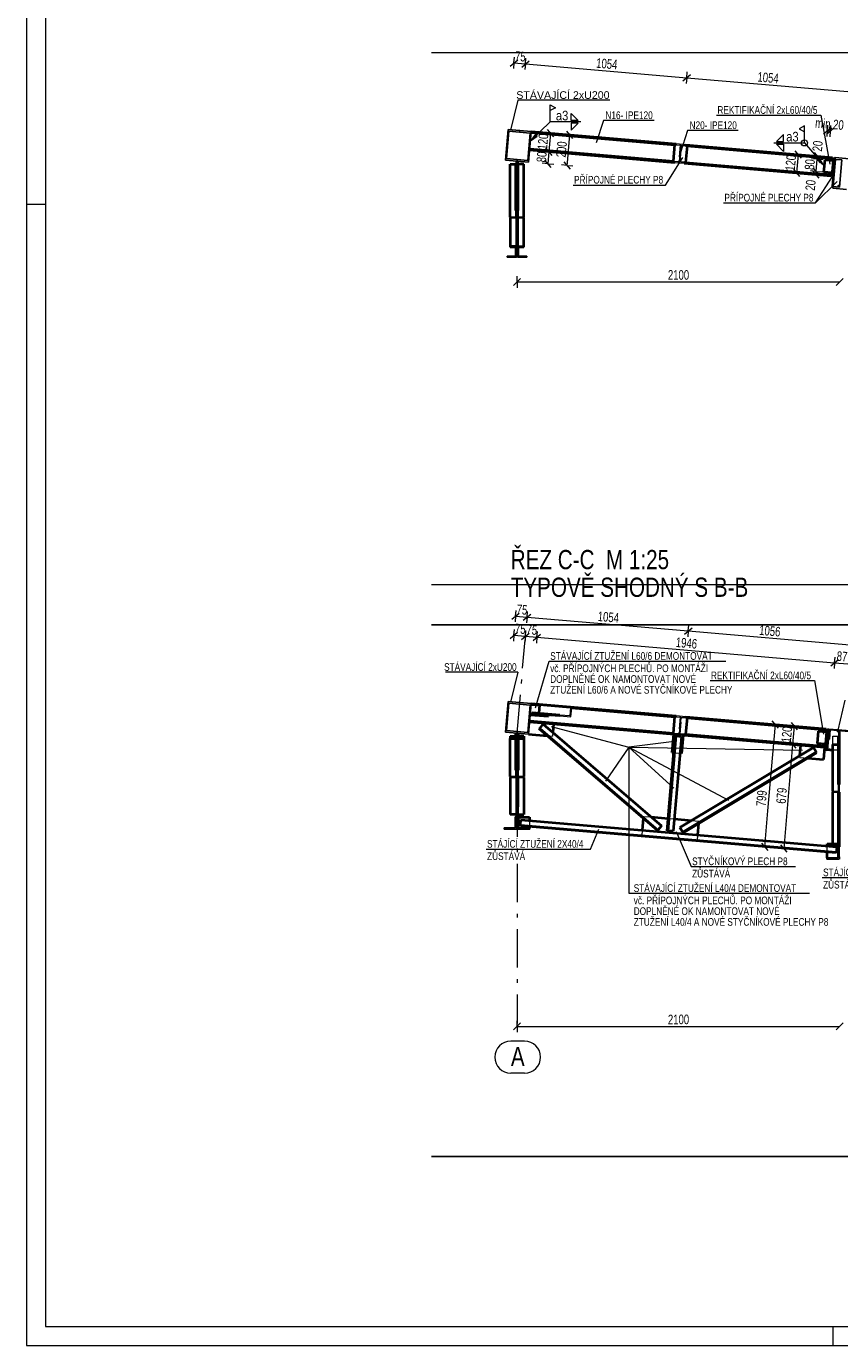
# Model space of a CAD drawing. Header units: metres. Extents: x 217 to 322, y -6 to 53.
# Tile 1 of 39: x 217 to 239, y -6 to 28. Entities that reach past the tile are written whole.
import ezdxf

# ---------------------------------------------------------------- set-up
doc = ezdxf.new("R2010")
doc.units = ezdxf.units.M
doc.linetypes.add('__RA_15', pattern=[1.7, 1, -0.3, 0.1, -0.3])
doc.linetypes.add('__RA_2', pattern=[0.4, 0.3, -0.1])
for name, color, linetype, lineweight in [('KOTY', 171, 'Continuous', 18), ('OSY', 204, '__RA_15', 13), ('POPIS', 7, 'Continuous', 13), ('SRAFY', 254, 'Continuous', 18), ('Standard', 7, 'Continuous', 40), ('VYZTUZ', 11, 'Continuous', 50)]:
    doc.layers.add(name, color=color, linetype=linetype, lineweight=lineweight)
doc.styles.add('ARIAL', font='ARIAL.TTF')

msp = doc.modelspace()

# ---------------------------------------------------------------- linework, layer by layer
at = {"layer": 'KOTY', "color": 171, "linetype": 'Continuous', "lineweight": 18}
for p, q in [((230.632, 25.612), (230.5, 25.445)), ((230.5, 25.445), (230.663, 25.6)), ((230.5, 25.445), (230.673, 25.568)), ((230.5, 25.445), (230.5, 25.445)), ((230.5, 25.445), (230.5, 25.445)), ((230.5, 25.445), (230.5, 25.445)), ((230.673, 25.568), (230.632, 25.612)), ((238.037, 24.969), (237.992, 24.93)), ((237.992, 24.93), (238.151, 24.79)), ((238.151, 24.79), (238.005, 24.96)), ((238.151, 24.79), (238.037, 24.969)), ((238.151, 24.79), (238.151, 24.79)), ((238.151, 24.79), (238.151, 24.79)), ((238.151, 24.79), (238.151, 24.79))]:
    msp.add_line(p, q, dxfattribs=at)
for points in [[(231.016, 25.936), (231.016, 26.376), (231.158, 26.302), (231.016, 26.229)], [(231.561, 25.972), (231.561, 26.156), (231.745, 25.972), (231.561, 25.972)], [(231.816, 25.936), (231.016, 25.936), (230.5, 25.445)], [(231.561, 25.9), (231.561, 25.716), (231.745, 25.9), (231.561, 25.9)], [(237.638, 25.389), (237.638, 25.829), (237.496, 25.755), (237.638, 25.681)], [(237.092, 25.425), (237.093, 25.609), (236.908, 25.425), (237.092, 25.425)], [(236.838, 25.389), (237.638, 25.389), (238.151, 24.79)], [(237.092, 25.353), (237.093, 25.169), (236.908, 25.353), (237.092, 25.353)]]:
    msp.add_lwpolyline(points, dxfattribs=at)
msp.add_circle((237.638, 25.389), 0.08, dxfattribs=at)
at = {"layer": 'OSY', "color": 204, "linetype": '__RA_15', "lineweight": 13}
for q in [(230.362, 12.456), (230.153, 2.465)]:
    msp.add_line((230.153, 10.025), q, dxfattribs=at)
at = {"layer": 'OSY', "color": 204, "linetype": 'Continuous', "lineweight": 13}
for p, q in [((230.35, 2.009), (229.992, 2.009)), ((230.35, 1.176), (229.992, 1.176))]:
    msp.add_line(p, q, dxfattribs=at)
for centre, start, end in [((229.992, 1.593), 90, 270), ((230.35, 1.593), 270, 90)]:
    msp.add_arc(centre, 0.417, start, end, dxfattribs=at)
at = {"layer": 'SRAFY', "color": 136, "linetype": 'Continuous', "lineweight": 18}
for p, q in [((217.875, 23.783), (217.375, 23.783)), ((238.375, -5.417), (238.375, -5.917))]:
    msp.add_line(p, q, dxfattribs=at)
for points in [[(217.375, -5.917), (322.375, -5.917), (322.375, 53.483), (217.375, 53.483), (217.375, -5.917)], [(217.875, -5.417), (321.875, -5.417), (321.875, 52.983), (217.875, 52.983), (217.875, -5.417)]]:
    msp.add_lwpolyline(points, dxfattribs=at)
at = {"layer": 'Standard', "color": 204, "linetype": 'Continuous', "lineweight": 13}
for p, q in [((230.171, 26.498), (229.985, 25.72)), ((232.571, 26.498), (230.171, 26.498)), ((235.347, 26.109), (238.067, 26.109)), ((238.067, 26.109), (238.298, 24.839)), ((232.401, 25.972), (232.214, 25.394)), ((233.721, 25.972), (232.401, 25.972)), ((234.592, 25.713), (234.405, 25.135)), ((235.912, 25.713), (234.592, 25.713)), ((234.015, 24.293), (234.468, 25.007)), ((237.929, 23.828), (238.383, 24.542)), ((238.488, 24.387), (237.929, 23.828)), ((231.615, 24.293), (234.015, 24.293)), ((235.529, 23.828), (237.929, 23.828)), ((230.63, 10.683), (230.993, 11.898)), ((230.993, 11.898), (235.593, 11.898)), ((230.171, 11.61), (228.291, 11.61)), ((230.171, 11.61), (229.985, 10.832)), ((235.179, 11.392), (237.899, 11.392)), ((237.899, 11.392), (238.13, 10.001)), ((238.688, 10.88), (238.502, 10.102)), ((231.039, 10.202), (233.062, 9.661)), ((233.062, 9.661), (232.46, 8.772)), ((234.24, 9.808), (233.062, 9.661)), ((233.062, 9.661), (234.237, 8.589)), ((233.062, 9.661), (237.588, 9.582)), ((233.062, 9.661), (235.662, 8.279)), ((233.062, 9.661), (233.062, 5.856)), ((232.069, 7.007), (232.281, 7.527)), ((234.299, 7.466), (234.688, 6.553)), ((229.349, 7.007), (232.069, 7.007)), ((234.688, 6.553), (237.408, 6.553)), ((238.099, 6.264), (240.819, 6.264)), ((233.062, 5.856), (237.767, 5.856))]:
    msp.add_line(p, q, dxfattribs=at)
at = {"layer": 'Standard', "color": 2, "linetype": 'Continuous', "lineweight": 25}
for p, q in [((229.923, 25.736), (229.855, 24.939)), ((229.882, 24.98), (229.943, 25.69)), ((230.222, 25.71), (229.923, 25.736)), ((229.943, 25.69), (230.218, 25.666)), ((230.218, 25.666), (230.222, 25.71)), ((230.222, 25.71), (230.218, 25.666)), ((230.218, 25.666), (230.493, 25.643)), ((230.521, 25.684), (230.222, 25.71)), ((230.493, 25.643), (230.432, 24.933)), ((230.452, 24.887), (230.521, 25.684)), ((229.855, 24.939), (230.153, 24.913)), ((230.157, 24.957), (229.882, 24.98)), ((230.153, 24.913), (230.157, 24.957)), ((230.157, 24.957), (230.153, 24.913)), ((230.153, 24.913), (230.452, 24.887)), ((230.432, 24.933), (230.157, 24.957)), ((238.442, 25.005), (238.438, 24.96)), ((238.438, 24.96), (238.607, 24.945)), ((238.801, 24.975), (238.442, 25.005)), ((238.607, 24.945), (238.546, 24.24)), ((238.378, 24.254), (238.374, 24.208)), ((238.374, 24.208), (238.733, 24.178)), ((238.546, 24.24), (238.378, 24.254)), ((230.121, 23.458), (229.977, 23.458)), ((229.977, 23.458), (229.977, 23.44)), ((229.977, 23.44), (230.137, 23.44)), ((230.137, 23.628), (230.121, 23.628)), ((230.121, 23.628), (230.121, 23.458)), ((230.137, 23.44), (230.137, 23.628)), ((230.169, 23.628), (230.169, 23.44)), ((230.185, 23.628), (230.169, 23.628)), ((230.169, 23.44), (230.329, 23.44)), ((230.185, 23.458), (230.185, 23.628)), ((230.329, 23.458), (230.185, 23.458)), ((230.329, 23.44), (230.329, 23.458)), ((230.113, 22.437), (229.897, 22.437)), ((229.897, 22.437), (229.897, 22.413)), ((229.897, 22.413), (230.137, 22.413)), ((230.137, 22.653), (230.113, 22.653)), ((230.113, 22.653), (230.113, 22.437)), ((230.137, 22.413), (230.137, 22.653)), ((230.193, 22.653), (230.169, 22.653)), ((230.169, 22.653), (230.169, 22.413)), ((230.169, 22.413), (230.409, 22.413)), ((230.193, 22.437), (230.193, 22.653)), ((230.409, 22.437), (230.193, 22.437)), ((230.409, 22.413), (230.409, 22.437)), ((229.923, 10.848), (229.855, 10.051)), ((229.882, 10.092), (229.943, 10.802)), ((230.222, 10.822), (229.923, 10.848)), ((229.943, 10.802), (230.218, 10.778)), ((230.218, 10.778), (230.493, 10.755)), ((230.521, 10.797), (230.222, 10.822)), ((230.493, 10.755), (230.432, 10.045)), ((230.452, 9.999), (230.521, 10.797)), ((229.855, 10.051), (230.153, 10.025)), ((230.157, 10.069), (229.882, 10.092)), ((230.153, 10.025), (230.452, 9.999)), ((230.432, 10.045), (230.157, 10.069)), ((238.274, 10.132), (238.252, 9.873)), ((238.832, 10.084), (238.274, 10.132)), ((238.288, 9.87), (238.309, 10.109)), ((238.309, 10.109), (238.795, 10.067)), ((238.252, 9.873), (238.288, 9.87)), ((230.121, 9.063), (230.121, 8.894)), ((230.137, 9.063), (230.121, 9.063)), ((230.137, 8.875), (230.137, 9.063)), ((230.169, 9.063), (230.169, 8.875)), ((230.185, 9.063), (230.169, 9.063)), ((230.185, 8.894), (230.185, 9.063)), ((229.977, 8.894), (229.977, 8.875)), ((230.121, 8.894), (229.977, 8.894)), ((229.977, 8.875), (230.137, 8.875)), ((230.169, 8.875), (230.329, 8.875)), ((230.329, 8.894), (230.185, 8.894)), ((230.329, 8.875), (230.329, 8.894)), ((238.521, 8.691), (238.521, 8.507)), ((238.537, 8.691), (238.521, 8.691)), ((238.537, 8.486), (238.537, 8.691)), ((238.377, 8.507), (238.377, 8.486)), ((238.521, 8.507), (238.377, 8.507)), ((238.377, 8.486), (238.537, 8.486)), ((230.105, 7.557), (229.817, 7.557)), ((229.817, 7.557), (229.817, 7.525)), ((230.105, 7.845), (230.105, 7.557)), ((230.137, 7.845), (230.105, 7.845)), ((230.137, 7.525), (230.137, 7.845)), ((230.169, 7.845), (230.169, 7.525)), ((230.201, 7.845), (230.169, 7.845)), ((230.201, 7.557), (230.201, 7.845)), ((230.489, 7.557), (230.201, 7.557)), ((230.489, 7.525), (230.489, 7.557)), ((229.817, 7.525), (230.137, 7.525)), ((230.169, 7.525), (230.489, 7.525)), ((238.505, 7.068), (238.505, 6.78)), ((238.537, 7.068), (238.505, 7.068)), ((238.537, 6.748), (238.537, 7.068)), ((238.505, 6.78), (238.217, 6.78)), ((238.217, 6.78), (238.217, 6.748)), ((238.217, 6.748), (238.537, 6.748))]:
    msp.add_line(p, q, dxfattribs=at)
at = {"layer": 'Standard', "color": 1, "linetype": 'Continuous', "lineweight": 40}
for p, q in [((230.519, 25.659), (234.26, 25.339)), ((230.521, 25.684), (234.294, 25.361)), ((230.48, 25.206), (234.253, 24.883)), ((230.482, 25.231), (234.224, 24.911)), ((234.223, 24.905), (234.261, 25.344)), ((234.261, 25.344), (234.293, 25.341)), ((234.579, 25.316), (234.542, 24.878)), ((234.548, 25.319), (234.579, 25.316)), ((234.549, 25.339), (238.371, 25.012)), ((234.579, 25.311), (238.369, 24.986)), ((229.977, 23.458), (229.977, 24.833)), ((229.977, 24.833), (230.121, 24.833)), ((230.121, 23.628), (230.121, 24.833)), ((230.121, 24.833), (230.137, 24.833)), ((230.137, 24.909), (230.137, 24.629)), ((230.169, 24.909), (230.137, 24.909)), ((230.169, 24.629), (230.169, 24.909)), ((230.185, 24.833), (230.169, 24.833)), ((230.185, 23.628), (230.185, 24.833)), ((230.329, 24.833), (230.185, 24.833)), ((230.329, 23.458), (230.329, 24.833)), ((234.255, 24.903), (234.223, 24.905)), ((234.508, 24.861), (238.33, 24.533)), ((234.542, 24.878), (234.51, 24.881)), ((234.542, 24.883), (238.332, 24.558)), ((238.165, 24.949), (238.137, 24.63)), ((238.165, 24.949), (238.384, 24.93)), ((238.384, 24.93), (238.356, 24.611)), ((238.409, 24.988), (238.364, 24.47)), ((238.369, 24.986), (238.364, 24.932)), ((238.371, 25.012), (238.369, 24.986)), ((238.384, 24.93), (238.404, 24.928)), ((238.396, 24.467), (238.438, 24.96)), ((238.441, 24.985), (238.409, 24.988)), ((230.137, 24.629), (230.137, 23.628)), ((230.137, 24.629), (230.169, 24.629)), ((230.169, 24.629), (230.169, 23.628)), ((238.356, 24.611), (238.137, 24.63)), ((238.332, 24.558), (238.33, 24.533)), ((238.337, 24.613), (238.332, 24.558)), ((238.376, 24.61), (238.356, 24.611)), ((238.364, 24.47), (238.396, 24.467)), ((238.378, 24.254), (238.396, 24.467)), ((238.55, 24.28), (238.506, 24.243)), ((229.977, 23.44), (229.977, 22.674)), ((230.137, 23.44), (230.137, 22.77)), ((230.169, 22.77), (230.169, 23.44)), ((230.329, 22.674), (230.329, 23.44)), ((230.137, 22.674), (229.977, 22.674)), ((230.169, 22.917), (230.137, 22.917)), ((230.137, 22.77), (230.137, 22.653)), ((230.169, 22.653), (230.169, 22.77)), ((230.329, 22.674), (230.169, 22.674)), ((230.137, 22.437), (230.169, 22.437)), ((230.519, 10.771), (230.74, 10.752)), ((230.521, 10.797), (234.294, 10.473)), ((230.741, 10.758), (230.722, 10.543)), ((231.548, 10.689), (230.741, 10.758)), ((231.576, 10.681), (234.26, 10.451)), ((230.48, 10.318), (234.253, 9.995)), ((230.482, 10.343), (234.224, 10.023)), ((230.496, 10.506), (230.974, 10.465)), ((230.778, 10.514), (230.498, 10.538)), ((230.546, 10.558), (230.544, 10.534)), ((231.266, 10.496), (230.546, 10.558)), ((231.264, 10.472), (230.778, 10.514)), ((230.974, 10.465), (230.977, 10.497)), ((234.223, 10.018), (234.261, 10.456)), ((234.261, 10.456), (234.293, 10.453)), ((234.579, 10.429), (234.542, 9.99)), ((234.548, 10.431), (234.579, 10.429)), ((234.549, 10.451), (238.203, 10.138)), ((234.579, 10.423), (238.201, 10.113)), ((230.121, 10.008), (230.137, 10.008)), ((230.121, 9.063), (230.121, 10.008)), ((230.137, 9.807), (230.137, 10.021)), ((230.169, 10.021), (230.137, 10.021)), ((230.169, 10.021), (230.169, 9.807)), ((230.169, 10.008), (230.185, 10.008)), ((230.185, 10.008), (230.185, 9.063)), ((230.452, 9.999), (230.937, 9.958)), ((230.731, 10.135), (230.742, 10.147)), ((233.806, 7.491), (230.731, 10.135)), ((230.742, 10.147), (230.835, 10.257)), ((230.742, 10.147), (233.816, 7.503)), ((230.835, 10.257), (233.91, 7.612)), ((231.101, 10.265), (231.082, 10.044)), ((234.196, 9.518), (234.237, 9.996)), ((234.255, 10.015), (234.223, 10.018)), ((234.476, 9.976), (234.435, 9.497)), ((234.508, 9.973), (238.162, 9.66)), ((234.542, 9.99), (234.51, 9.993)), ((234.542, 9.995), (238.164, 9.685)), ((237.997, 10.075), (237.969, 9.757)), ((237.997, 10.075), (238.216, 10.057)), ((238.216, 10.057), (238.188, 9.738)), ((238.241, 10.115), (238.196, 9.597)), ((238.201, 10.113), (238.196, 10.058)), ((238.203, 10.138), (238.201, 10.113)), ((238.216, 10.057), (238.236, 10.055)), ((238.273, 10.112), (238.241, 10.115)), ((238.537, 10.047), (238.498, 10.093)), ((238.537, 10.088), (238.537, 9.586)), ((238.537, 10.088), (238.553, 10.088)), ((229.977, 9.945), (229.977, 9.886)), ((229.977, 9.945), (230.121, 9.945)), ((229.977, 8.894), (229.977, 9.886)), ((229.977, 9.886), (230.121, 9.886)), ((230.137, 9.807), (230.137, 9.063)), ((230.169, 9.063), (230.169, 9.807)), ((230.329, 9.945), (230.185, 9.945)), ((230.185, 9.886), (230.329, 9.886)), ((230.329, 9.945), (230.329, 9.886)), ((230.329, 9.886), (230.329, 8.894)), ((234.062, 7.486), (234.273, 9.953)), ((234.289, 9.952), (234.078, 7.484)), ((234.433, 9.939), (234.221, 7.472)), ((234.273, 9.953), (234.289, 9.952)), ((234.289, 9.952), (234.433, 9.939)), ((237.872, 9.653), (234.392, 7.571)), ((237.517, 9.441), (237.54, 9.713)), ((237.946, 9.53), (237.872, 9.653)), ((238.188, 9.738), (237.969, 9.757)), ((238.162, 9.66), (238.134, 9.341)), ((238.164, 9.685), (238.162, 9.66)), ((238.169, 9.74), (238.164, 9.685)), ((238.208, 9.736), (238.188, 9.738)), ((238.228, 9.594), (238.252, 9.873)), ((238.377, 8.507), (238.377, 9.731)), ((238.377, 9.731), (238.521, 9.731)), ((238.521, 9.844), (238.521, 9.945)), ((238.521, 9.945), (238.537, 9.945)), ((238.521, 9.844), (238.537, 9.844)), ((238.521, 8.691), (238.521, 9.844)), ((230.169, 9.541), (230.137, 9.541)), ((234.196, 9.518), (234.236, 9.515)), ((234.395, 9.501), (234.435, 9.497)), ((237.946, 9.53), (234.466, 7.447)), ((234.475, 7.434), (237.955, 9.516)), ((237.721, 9.376), (238.134, 9.341)), ((237.955, 9.516), (237.946, 9.53)), ((238.196, 9.597), (238.228, 9.594)), ((238.298, 9.588), (238.228, 9.594)), ((238.298, 9.588), (238.377, 9.588)), ((238.537, 9.586), (238.537, 8.691)), ((238.537, 9.468), (238.569, 9.468)), ((229.977, 8.875), (229.977, 7.905)), ((230.137, 8.875), (230.137, 8.109)), ((230.169, 8.875), (230.169, 8.109)), ((230.329, 8.875), (230.329, 7.905)), ((238.377, 7.14), (238.377, 8.486)), ((238.521, 7.108), (238.521, 8.486)), ((238.537, 8.486), (238.537, 7.388)), ((230.137, 7.905), (229.977, 7.905)), ((230.137, 8.109), (230.137, 7.845)), ((230.137, 8.109), (230.169, 8.109)), ((230.169, 7.845), (230.169, 8.109)), ((230.169, 7.905), (230.329, 7.905)), ((230.201, 7.837), (230.481, 7.837)), ((230.241, 7.612), (230.243, 7.628)), ((238.466, 6.908), (230.241, 7.612)), ((230.243, 7.628), (230.255, 7.772)), ((230.243, 7.628), (238.467, 6.923)), ((230.255, 7.772), (238.479, 7.067)), ((230.481, 7.837), (230.481, 7.752)), ((230.481, 7.592), (230.481, 7.557)), ((233.421, 7.501), (233.447, 7.8)), ((233.642, 7.843), (234.089, 7.805)), ((233.91, 7.612), (233.816, 7.503)), ((234.249, 7.791), (234.696, 7.753)), ((234.392, 7.571), (234.466, 7.447)), ((234.881, 7.677), (234.856, 7.378)), ((230.137, 7.549), (230.169, 7.549)), ((233.816, 7.503), (233.806, 7.491)), ((234.078, 7.484), (234.062, 7.486)), ((234.221, 7.472), (234.078, 7.484)), ((234.466, 7.447), (234.475, 7.434)), ((238.537, 7.388), (238.537, 7.068)), ((238.537, 7.388), (238.569, 7.388)), ((238.225, 7.14), (238.505, 7.14)), ((238.225, 7.089), (238.225, 7.14)), ((238.225, 6.78), (238.225, 6.928)), ((238.467, 6.923), (238.466, 6.908)), ((238.479, 7.067), (238.467, 6.923)), ((238.505, 7.14), (238.505, 7.068)), ((238.521, 7.108), (238.505, 7.108)), ((238.537, 7.108), (238.521, 7.108)), ((238.537, 6.78), (238.569, 6.78))]:
    msp.add_line(p, q, dxfattribs=at)
at = {"layer": 'Standard', "color": 136, "linetype": '__RA_2', "lineweight": 18}
for p, q in [((234.26, 25.339), (234.292, 25.336)), ((234.293, 25.341), (234.548, 25.319)), ((234.404, 25.326), (234.367, 24.898)), ((234.399, 24.896), (234.436, 25.324)), ((234.432, 25.284), (234.4, 25.286)), ((234.411, 25.326), (234.428, 25.324)), ((234.428, 25.324), (234.411, 25.326)), ((234.547, 25.314), (234.579, 25.311)), ((234.224, 24.911), (234.255, 24.908)), ((234.51, 24.881), (234.255, 24.903)), ((234.37, 24.938), (234.402, 24.935)), ((234.374, 24.898), (234.392, 24.896)), ((234.374, 24.898), (234.392, 24.896)), ((234.51, 24.886), (234.542, 24.883)), ((238.364, 24.932), (238.337, 24.613)), ((230.121, 23.458), (230.121, 22.687)), ((230.185, 22.687), (230.185, 23.458)), ((230.121, 22.713), (229.977, 22.713)), ((229.977, 22.687), (230.121, 22.687)), ((230.121, 22.81), (230.137, 22.81)), ((230.137, 22.713), (230.121, 22.713)), ((230.169, 22.81), (230.185, 22.81)), ((230.169, 22.713), (230.185, 22.713)), ((230.185, 22.713), (230.329, 22.713)), ((230.185, 22.687), (230.329, 22.687)), ((230.74, 10.517), (230.76, 10.756)), ((230.74, 10.752), (231.576, 10.681)), ((234.26, 10.451), (234.292, 10.448)), ((234.293, 10.453), (234.548, 10.431)), ((234.404, 10.438), (234.367, 10.01)), ((234.399, 10.008), (234.436, 10.436)), ((234.432, 10.396), (234.4, 10.399)), ((234.411, 10.438), (234.428, 10.436)), ((234.547, 10.426), (234.579, 10.423)), ((231.082, 10.044), (231.074, 9.946)), ((234.224, 10.023), (234.255, 10.02)), ((234.51, 9.993), (234.255, 10.015)), ((234.37, 10.05), (234.402, 10.048)), ((234.392, 10.008), (234.374, 10.01)), ((234.51, 9.998), (234.542, 9.995)), ((238.196, 10.058), (238.169, 9.74)), ((238.553, 10.088), (238.569, 10.088)), ((230.137, 9.872), (229.977, 9.872)), ((230.121, 9.945), (230.137, 9.945)), ((230.185, 9.945), (230.169, 9.945)), ((230.329, 9.872), (230.169, 9.872)), ((230.937, 9.958), (231.074, 9.946)), ((238.377, 9.945), (238.521, 9.945)), ((238.377, 9.731), (238.377, 9.945)), ((238.537, 9.719), (238.377, 9.719)), ((238.521, 9.612), (238.537, 9.628)), ((234.236, 9.515), (234.395, 9.501)), ((237.513, 9.394), (237.517, 9.441)), ((237.513, 9.394), (237.721, 9.376)), ((238.377, 9.588), (238.497, 9.588)), ((238.497, 9.588), (238.521, 9.612)), ((230.121, 8.894), (230.121, 7.905)), ((230.185, 8.894), (230.185, 7.905)), ((238.521, 8.486), (238.521, 8.507)), ((230.481, 7.752), (230.481, 7.592)), ((233.447, 7.8), (233.448, 7.82)), ((233.448, 7.82), (233.452, 7.859)), ((233.452, 7.859), (233.642, 7.843)), ((234.089, 7.805), (234.249, 7.791)), ((234.696, 7.753), (234.886, 7.736)), ((234.886, 7.736), (234.881, 7.677)), ((233.409, 7.357), (233.421, 7.501)), ((234.856, 7.378), (234.843, 7.234)), ((238.225, 6.928), (238.225, 7.089)), ((238.377, 7.108), (238.377, 7.14)), ((238.505, 7.108), (238.377, 7.108))]:
    msp.add_line(p, q, dxfattribs=at)
at = {"layer": 'Standard', "color": 136, "linetype": 'Continuous', "lineweight": 18}
for p, q in [((234.294, 25.361), (234.292, 25.336)), ((234.292, 25.336), (234.411, 25.326)), ((234.549, 25.339), (234.294, 25.361)), ((234.411, 25.326), (234.374, 24.898)), ((234.392, 24.896), (234.428, 25.324)), ((234.428, 25.324), (234.547, 25.314)), ((234.547, 25.314), (234.549, 25.339)), ((234.255, 24.908), (234.253, 24.883)), ((234.253, 24.883), (234.508, 24.861)), ((234.374, 24.898), (234.255, 24.908)), ((234.51, 24.886), (234.392, 24.896)), ((234.508, 24.861), (234.51, 24.886)), ((231.548, 10.689), (231.529, 10.473)), ((231.577, 10.686), (231.548, 10.689)), ((231.556, 10.447), (231.577, 10.686)), ((231.266, 10.496), (231.264, 10.472)), ((231.264, 10.472), (231.556, 10.447)), ((231.529, 10.473), (231.266, 10.496)), ((234.294, 10.473), (234.292, 10.448)), ((234.292, 10.448), (234.411, 10.438)), ((234.549, 10.451), (234.294, 10.473)), ((234.411, 10.438), (234.374, 10.01)), ((234.392, 10.008), (234.428, 10.436)), ((234.428, 10.436), (234.547, 10.426)), ((234.547, 10.426), (234.549, 10.451)), ((234.255, 10.02), (234.253, 9.995)), ((234.253, 9.995), (234.508, 9.973)), ((234.374, 10.01), (234.255, 10.02)), ((234.51, 9.998), (234.392, 10.008)), ((234.508, 9.973), (234.51, 9.998))]:
    msp.add_line(p, q, dxfattribs=at)
at = {"layer": 'Standard', "color": 7, "linetype": 'Continuous', "lineweight": 13}
msp.add_lwpolyline([(227.924, 13.896), (257.644, 13.896), (257.644, 27.736), (227.924, 27.736)], dxfattribs=at)
at = {"layer": 'Standard', "color": 7, "linetype": 'Continuous', "lineweight": 25}
msp.add_lwpolyline([(227.924, -0.992), (257.644, -0.992), (257.644, 12.848), (227.924, 12.848)], dxfattribs=at)
at = {"layer": 'VYZTUZ', "color": 171, "linetype": 'Continuous', "lineweight": 18}
for p, q in [((229.974, 27.389), (230.169, 27.553)), ((230.072, 27.471), (230.059, 27.322)), ((230.072, 27.471), (230.084, 27.62)), ((230.072, 27.471), (230.371, 27.445)), ((230.273, 27.363), (230.468, 27.527)), ((230.371, 27.445), (230.383, 27.595)), ((230.371, 27.445), (230.358, 27.296)), ((230.371, 27.445), (234.571, 27.085)), ((234.473, 27.003), (234.668, 27.167)), ((234.571, 27.085), (234.583, 27.235)), ((234.571, 27.085), (234.558, 26.936)), ((234.571, 27.085), (238.77, 26.725)), ((238.132, 25.621), (238.327, 25.785)), ((238.212, 25.614), (238.406, 25.778)), ((238.229, 25.703), (238.242, 25.852)), ((238.309, 25.696), (238.322, 25.845)), ((231.029, 25.641), (230.88, 25.654)), ((231.111, 25.543), (230.947, 25.738)), ((230.988, 25.163), (231.029, 25.641)), ((231.029, 25.641), (231.179, 25.628)), ((231.527, 25.598), (231.378, 25.611)), ((231.609, 25.501), (231.445, 25.695)), ((231.527, 25.598), (231.677, 25.585)), ((238.229, 25.703), (238.216, 25.553)), ((238.229, 25.703), (238.309, 25.696)), ((238.309, 25.696), (238.296, 25.547)), ((230.988, 25.163), (230.839, 25.175)), ((231.07, 25.065), (230.906, 25.26)), ((230.961, 24.844), (230.988, 25.163)), ((230.988, 25.163), (231.138, 25.15)), ((237.48, 25.088), (237.331, 25.101)), ((237.562, 24.991), (237.398, 25.185)), ((237.439, 24.61), (237.48, 25.088)), ((237.48, 25.088), (237.63, 25.075)), ((238.06, 24.948), (237.896, 25.143)), ((230.961, 24.844), (230.811, 24.857)), ((231.043, 24.746), (230.879, 24.941)), ((230.961, 24.844), (231.11, 24.831)), ((231.459, 24.801), (231.31, 24.814)), ((231.541, 24.704), (231.377, 24.898)), ((231.459, 24.801), (231.609, 24.788)), ((237.971, 24.965), (237.822, 24.978)), ((237.978, 25.045), (237.829, 25.058)), ((238.026, 24.549), (237.862, 24.744)), ((238.053, 24.868), (237.889, 25.063)), ((237.944, 24.647), (237.971, 24.965)), ((237.971, 24.965), (237.978, 25.042)), ((237.971, 24.965), (238.121, 24.953)), ((237.978, 25.045), (238.128, 25.032)), ((237.439, 24.61), (237.29, 24.622)), ((237.521, 24.512), (237.357, 24.707)), ((237.439, 24.61), (237.589, 24.597)), ((237.937, 24.567), (237.788, 24.58)), ((237.944, 24.647), (237.795, 24.659)), ((238.019, 24.47), (237.855, 24.664)), ((237.937, 24.567), (237.944, 24.647)), ((237.937, 24.567), (238.087, 24.554)), ((237.944, 24.647), (238.094, 24.634)), ((230.063, 21.68), (230.243, 21.86)), ((230.153, 21.77), (230.153, 21.92)), ((230.153, 21.77), (230.153, 21.62)), ((230.153, 21.77), (238.553, 21.77)), ((238.463, 21.68), (238.643, 21.86)), ((230.016, 12.988), (230.211, 13.152)), ((230.113, 13.07), (230.101, 12.921)), ((230.113, 13.07), (230.126, 13.219)), ((230.113, 13.07), (230.412, 13.044)), ((230.315, 12.962), (230.51, 13.126)), ((230.412, 13.044), (230.425, 13.194)), ((230.071, 12.572), (230.083, 12.721)), ((230.412, 13.044), (230.399, 12.895)), ((230.412, 13.044), (234.612, 12.684)), ((234.515, 12.602), (234.71, 12.766)), ((234.612, 12.684), (234.625, 12.834)), ((229.973, 12.49), (230.168, 12.654)), ((230.071, 12.572), (230.058, 12.422)), ((230.071, 12.572), (230.37, 12.546)), ((230.272, 12.464), (230.467, 12.628)), ((230.37, 12.546), (230.357, 12.397)), ((230.37, 12.546), (230.382, 12.696)), ((230.37, 12.546), (230.668, 12.521)), ((230.571, 12.439), (230.766, 12.603)), ((230.668, 12.521), (230.656, 12.371)), ((230.668, 12.521), (230.681, 12.67)), ((230.668, 12.521), (238.422, 11.856)), ((234.612, 12.684), (234.599, 12.535)), ((234.612, 12.684), (238.82, 12.324)), ((238.325, 11.774), (238.52, 11.938)), ((238.422, 11.856), (238.409, 11.707)), ((238.422, 11.856), (238.435, 12.005)), ((238.422, 11.856), (238.77, 11.826)), ((236.962, 10.154), (236.798, 10.349)), ((237.46, 10.111), (237.296, 10.306)), ((236.88, 10.251), (236.731, 10.264)), ((236.88, 10.251), (237.03, 10.239)), ((237.378, 10.209), (237.229, 10.222)), ((237.337, 9.73), (237.378, 10.209)), ((237.378, 10.209), (237.528, 10.196)), ((237.337, 9.73), (237.188, 9.743)), ((237.419, 9.633), (237.255, 9.828)), ((237.337, 9.73), (237.487, 9.718)), ((236.607, 7.067), (236.458, 7.08)), ((236.689, 6.969), (236.525, 7.164)), ((236.607, 7.067), (236.757, 7.054)), ((237.105, 7.024), (236.956, 7.037)), ((237.187, 6.927), (237.023, 7.122)), ((237.105, 7.024), (237.255, 7.011)), ((230.063, 2.301), (230.243, 2.481)), ((230.153, 2.391), (230.153, 2.541)), ((238.463, 2.301), (238.643, 2.481)), ((230.153, 2.391), (230.153, 2.241)), ((230.153, 2.391), (238.553, 2.391))]:
    msp.add_line(p, q, dxfattribs=at)
for points in [[(231.459, 24.801), (231.466, 24.88), (231.466, 24.88), (231.527, 25.598)], [(236.607, 7.067), (236.687, 8.004), (236.687, 8.004), (236.88, 10.251)], [(237.105, 7.024), (237.195, 8.068), (237.195, 8.068), (237.337, 9.73)]]:
    msp.add_lwpolyline(points, dxfattribs=at)

# ---------------------------------------------------------------- texts
at = {"layer": 'KOTY', "color": 171, "linetype": 'Continuous', "lineweight": 18, "char_height": 0.25, "width": 0.10417, "attachment_point": 7, "style": 'ARIAL'}
for insert in [(231.165, 25.971), (237.163, 25.423)]:
    msp.add_mtext('\\W0.83;a3', dxfattribs=dict(at, insert=insert))
at = {"layer": 'OSY', "color": 204, "linetype": '__RA_15', "lineweight": 13, "insert": (229.992, 1.359), "char_height": 0.5, "width": 0.19231, "attachment_point": 7, "style": 'ARIAL'}
msp.add_mtext('\\W0.77;A', dxfattribs=at)
at = {"layer": 'POPIS', "color": 204, "linetype": 'Continuous', "lineweight": 13, "attachment_point": 7, "style": 'ARIAL'}
for s, insert, char_height, width in [('\\W0.99;STÁVAJÍCÍ\\~2xU200', (230.133, 26.531), 0.2, 0.09912), ('\\W0.77;N16-\\~IPE120', (232.454, 26.006), 0.2, 0.07692), ('\\W0.77;REKTIFIKAČNÍ\\~2xL60/40/5', (235.37, 26.143), 0.2, 0.07692), ('\\W0.77;N20-\\~IPE120', (234.645, 25.747), 0.2, 0.07692), ('\\W0.77;PŘÍPOJNÉ\\~PLECHY\\~P8', (231.638, 24.327), 0.2, 0.07692), ('\\W0.77;PŘÍPOJNÉ\\~PLECHY\\~P8', (235.553, 23.861), 0.2, 0.07692), ('\\W0.77;ŘEZ\\~C-C\\~\\~M\\~1:25', (229.988, 14.286), 0.5, 0.19231), ('\\W0.77;TYPOVĚ\\~SHODNÝ\\~S\\~B-B', (229.988, 13.566), 0.5, 0.19231), ('\\W0.77;STÁVAJÍCÍ\\~ZTUŽENÍ\\~L60/6\\~DEMONTOVAT', (231.016, 11.931), 0.2, 0.07692), ('\\W0.77;STÁVAJÍCÍ\\~2xU200', (228.253, 11.643), 0.2, 0.07692), ('\\W0.77;vč.\\~PŘÍPOJNÝCH\\~PLECHŮ.\\~PO\\~MONTÁŽI', (231.016, 11.611), 0.2, 0.07692), ('\\W0.77;REKTIFIKAČNÍ\\~2xL60/40/5', (235.202, 11.425), 0.2, 0.07692), ('\\W0.77;DOPLNĚNÉ\\~OK\\~NAMONTOVAT\\~NOVÉ', (231.016, 11.331), 0.2, 0.07692), ('\\W0.77;ZTUŽENÍ\\~L60/6\\~A\\~NOVÉ\\~STYČNÍKOVÉ\\~PLECHY', (231.016, 11.051), 0.2, 0.07692), ('\\W0.77;STÁJÍCÍ\\~ZTUŽENÍ\\~2X40/4', (229.372, 7.04), 0.2, 0.07692), ('\\W0.77;ZŮSTÁVÁ', (229.372, 6.72), 0.2, 0.07692), ('\\W0.77;STYČNÍKOVÝ\\~PLECH\\~P8', (234.712, 6.586), 0.2, 0.07692), ('\\W0.77;ZŮSTÁVÁ', (234.712, 6.266), 0.2, 0.07692), ('\\W0.77;STÁJÍCÍ\\~ZTUŽENÍ\\~2X40/4', (238.122, 6.298), 0.2, 0.07692), ('\\W0.77;ZŮSTÁVÁ', (238.122, 5.978), 0.2, 0.07692), ('\\W0.77;STÁVAJÍCÍ\\~ZTUŽENÍ\\~L40/4\\~DEMONTOVAT', (233.191, 5.889), 0.2, 0.07692), ('\\W0.77;vč.\\~PŘÍPOJNÝCH\\~PLECHŮ.\\~PO\\~MONTÁŽI', (233.191, 5.569), 0.2, 0.07692), ('\\W0.77;DOPLNĚNÉ\\~OK\\~NAMONTOVAT\\~NOVÉ', (233.191, 5.289), 0.2, 0.07692), ('\\W0.77;ZTUŽENÍ\\~L40/4\\~A\\~NOVÉ\\~STYČNÍKOVÉ\\~PLECHY\\~P8', (233.191, 5.009), 0.2, 0.07692)]:
    msp.add_mtext(s, dxfattribs=dict(at, insert=insert, char_height=char_height, width=width))
at = {"layer": 'VYZTUZ', "color": 171, "linetype": 'Continuous', "lineweight": 18, "char_height": 0.25, "width": 0.08929, "attachment_point": 7, "style": 'ARIAL'}
for s, insert, rotation in [('\\W0.71;75', (230.092, 27.524), 355.1009), ('\\W0.71;1054', (232.205, 27.343), 355.1009), ('\\W0.71;1054', (236.405, 26.983), 355.1009), ('\\W0.71;min.20', (237.907, 25.785), 355.1009), ('\\W0.71;120', (230.937, 25.205), 85.1009), ('\\W0.71;200', (231.422, 25.003), 85.1009), ('\\W0.71;20', (238.095, 25.157), 85.1009), ('\\W0.71;80', (230.909, 24.875), 85.1009), ('\\W0.71;120', (237.388, 24.652), 85.1009), ('\\W0.71;80', (237.892, 24.678), 85.1009), ('\\W0.71;20', (237.911, 24.139), 85.1009), ('\\W0.71;75', (230.134, 13.123), 355.1009), ('\\W0.71;1054', (232.246, 12.942), 355.1009), ('\\W0.71;75', (230.091, 12.624), 355.1009), ('\\W0.71;75', (230.39, 12.599), 355.1009), ('\\W0.71;1056', (236.45, 12.581), 355.1009), ('\\W0.71;1946', (234.279, 12.266), 355.1009), ('\\W0.71;87', (238.468, 11.907), 355.1009), ('\\W0.71;120', (237.286, 9.773), 85.1009), ('\\W0.71;679', (237.15, 8.18), 85.1009), ('\\W0.71;799', (236.63, 8.112), 85.1009)]:
    msp.add_mtext(s, dxfattribs=dict(at, insert=insert, rotation=rotation))
for insert in [(234.082, 21.824), (234.082, 2.445)]:
    msp.add_mtext('\\W0.71;2100', dxfattribs=dict(at, insert=insert))

doc.saveas('drawing.dxf')
